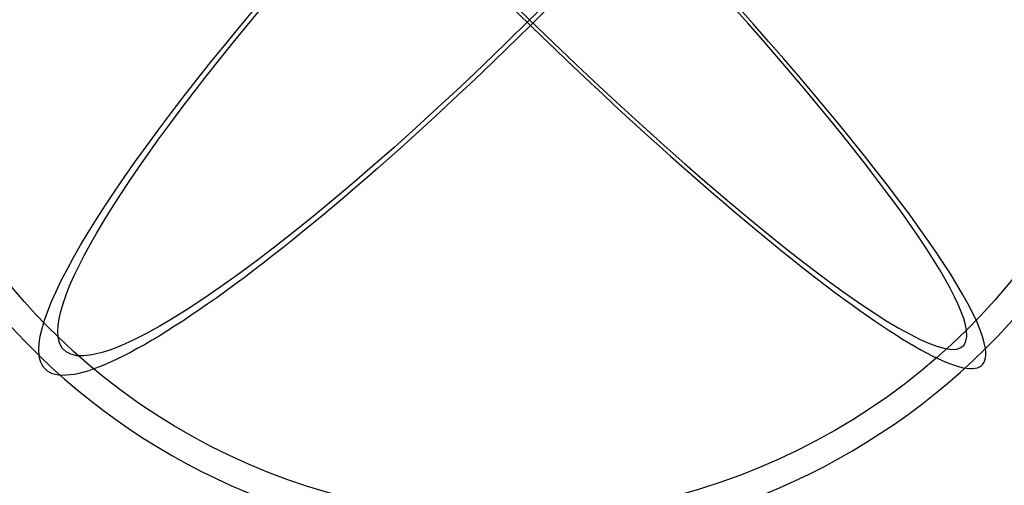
# Model space of a CAD drawing. Header units: millimetres. Extents: x -281 to 347, y -564 to 226.
# Tile 1 of 256: x -254 to -143, y -366 to -314. Entities that reach past the tile are written whole.
import ezdxf

# ---------------------------------------------------------------- set-up
doc = ezdxf.new("R2010")
doc.units = ezdxf.units.MM
doc.layers.add('Layer 01', color=18, linetype='Continuous', true_color=0x000000)

# ---------------------------------------------------------------- blocks, each defined once
blk = doc.blocks.new('10CP307VT')
at = {"layer": 'Layer 01'}
for radius, start, end in [(75, 90, 180), (72, 90, 180), (75, 180, 250.5288), (72, 180, 249.6825)]:
    blk.add_arc((0, 0), radius, start, end, dxfattribs=at)
at = {"layer": 'Layer 01', "extrusion": (0, 0, -1)}
for radius in [75, 72]:
    blk.add_arc((0, 0), radius, 90, 180, dxfattribs=at)
at = {"layer": 'Layer 01', "extrusion": (1, 0, 0)}
for radius, start, end in [(75, 0, 90), (72, 0, 90), (75, 90, 160.5288), (72, 90, 159.6825)]:
    blk.add_arc((0, 0), radius, start, end, dxfattribs=at)
at = {"layer": 'Layer 01', "extrusion": (-1, 0, 0)}
for radius in [75, 72]:
    blk.add_arc((0, 0), radius, 180, 270, dxfattribs=at)
at = {"layer": 'Layer 01', "extrusion": (1.22465e-16, -1, 0)}
blk.add_arc((0, 0), 75, 90, 270, dxfattribs=at)
at = {"layer": 'Layer 01', "extrusion": (-1.22465e-16, 1, 0)}
blk.add_arc((0, 0), 72, 270, 90, dxfattribs=at)
at = {"layer": 'Layer 01', "extrusion": (0, 1, 0)}
blk.add_arc((0, 0), 72, 90, 180, dxfattribs=at)
at = {"layer": 'Layer 01', "extrusion": (0, -1, 0)}
blk.add_arc((0, 0), 75, 0, 90, dxfattribs=at)
blk.add_arc((0, 0), 75, 0, 90, dxfattribs=at)
blk = doc.blocks.new('PL307ABINT')
at = {"layer": 'Layer 01', "extrusion": (-0.70558, 0.125208, 0.697481), "rotation": 286.5583432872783}
blk.add_blockref('10CP307VT', (1436.98, 126.74, 49.13), dxfattribs=at)

msp = doc.modelspace()

# ---------------------------------------------------------------- block references
at = {"layer": 'Layer 01', "extrusion": (0, -1, 0)}
msp.add_blockref('PL307ABINT', (0, 1307.44, 174.33), dxfattribs=at)

doc.saveas('drawing.dxf')
